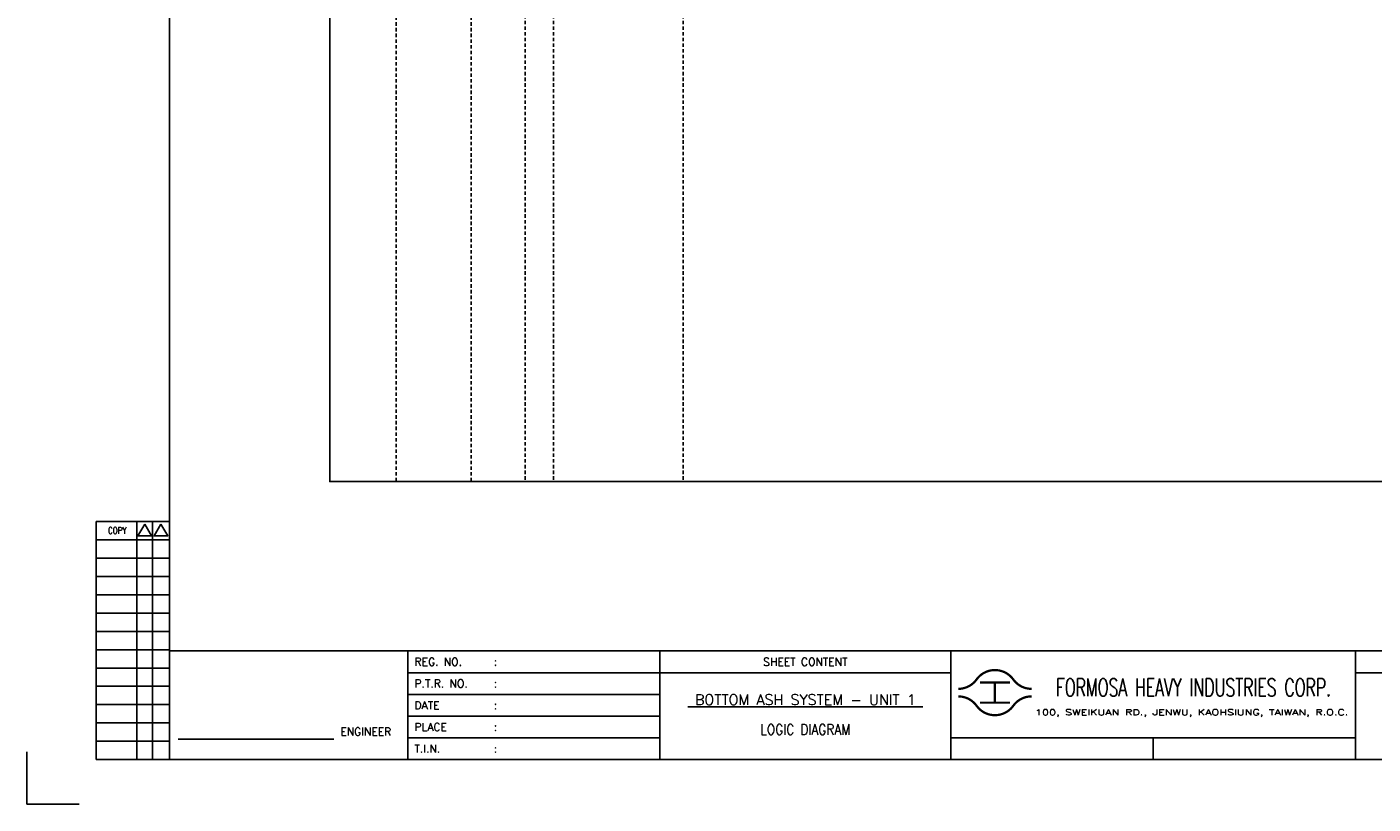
# Model space of a CAD drawing. Extents: x 2330 to 3296, y -114 to 568.
# Tile 1 of 4: x 2330 to 2921, y -114 to 227. Entities that reach past the tile are written whole.
import ezdxf
from ezdxf.enums import TextEntityAlignment as Align

# ---------------------------------------------------------------- set-up
doc = ezdxf.new("R2010")
doc.units = 0
doc.header["$MEASUREMENT"] = 0
doc.linetypes.add('HIDDEN', pattern=[4, 1.5, -1, 1.5])
doc.layers.get('0').update_dxf_attribs({"linetype": 'CONTINUOUS'})
doc.layers.get('DEFPOINTS').update_dxf_attribs({"linetype": 'CONTINUOUS'})
for name, color, linetype in [('CON', 4, 'CONTINUOUS'), ('DIM', 3, 'CONTINUOUS'), ('HID', 2, 'HIDDEN'), ('TEXT', 7, 'CONTINUOUS'), ('圖框CON', 4, 'CONTINUOUS'), ('圖框DIM', 3, 'CONTINUOUS'), ('框線', 6, 'CONTINUOUS')]:
    doc.layers.add(name, color=color, linetype=linetype)
doc.styles.add('E4', font='simplex.shx', dxfattribs={"height": 4})
doc.styles.add('ROMANS', font='romans', dxfattribs={"width": 0.8})

# ---------------------------------------------------------------- blocks, each defined once
blk = doc.blocks.new('Sht_Cont_T3')
at = {"layer": 'TEXT', "color": 3, "linetype": 'Continuous', "style": 'E4'}
for tag, p in [('$SHT_CONT_L1$', (55.63, 24.91)), ('$SHT_CONT_L2$', (55.63, 16.61)), ('$SHT_CONT_L3$', (55.63, 8.3))]:
    blk.add_attdef(tag, text='', height=4, dxfattribs=at).set_placement(p, align=Align.MIDDLE)
blk = doc.blocks.new('1')
at = {"ltscale": 500, "const_width": 0.99}
blk.add_lwpolyline([(1686.83, 57.65, -0.241531), (1678.79, 61.78, 0.512989), (1662.7, 61.78, -0.241531), (1654.66, 57.65, -0.241531)], format="xyb", dxfattribs=at)
for points in [[(1664.14, 60.4), (1677.35, 60.4)], [(1670.74, 60.4), (1670.74, 51.6)], [(1664.14, 51.6), (1677.35, 51.6)]]:
    blk.add_lwpolyline(points, dxfattribs=at)
at = {"const_width": 0.99}
blk.add_lwpolyline([(1686.83, 54.35, 0.241531), (1678.79, 50.22, -0.512989), (1662.7, 50.22, 0.241531), (1654.66, 54.35, 0.241531)], format="xyb", dxfattribs=at)
at = {"layer": 'CON'}
for points in [[(1523.67, 26.6), (1523.67, 74.29)], [(1651.45, 26.6), (1651.45, 74.29)]]:
    blk.add_lwpolyline(points, dxfattribs=at)
at = {"layer": 'CON', "ltscale": 500}
for points in [[(1523.67, 64.75), (1413.11, 64.75)], [(1651.45, 64.75), (1523.67, 64.75)], [(1523.67, 55.22), (1413.11, 55.22)], [(1523.67, 45.69), (1413.11, 45.69)], [(1523.67, 36.15), (1413.11, 36.15)]]:
    blk.add_lwpolyline(points, dxfattribs=at)
at = {"layer": 'DEFPOINTS'}
blk.add_lwpolyline([(1268.99, 7.08), (1246.02, 7.08), (1246.02, 30.05)], dxfattribs=at)
at = {"layer": 'DIM'}
for p, q in [((1276.46, 131.12), (1276.46, 26.6)), ((1276.46, 131.12), (1308.62, 131.12)), ((1294.26, 26.6), (1294.26, 131.12)), ((1301.15, 26.6), (1301.15, 131.12)), ((1276.46, 123.08), (1308.62, 123.08)), ((1276.46, 115.04), (1308.62, 115.04)), ((1276.46, 107), (1308.62, 107)), ((1276.46, 98.96), (1308.62, 98.96)), ((1276.46, 90.92), (1308.62, 90.92)), ((1276.46, 82.88), (1308.62, 82.88)), ((1276.46, 74.84), (1308.62, 74.84)), ((1276.46, 66.8), (1308.62, 66.8)), ((1276.46, 58.76), (1308.62, 58.76)), ((1276.46, 50.72), (1308.62, 50.72)), ((1276.46, 42.68), (1308.62, 42.68)), ((1276.46, 34.64), (1308.62, 34.64)), ((1276.46, 26.6), (1308.62, 26.6))]:
    blk.add_line(p, q, dxfattribs=at)
for points in [[(1297.7, 129.98), (1294.72, 124.81), (1300.69, 124.81)], [(1304.83, 129.98), (1301.84, 124.81), (1307.81, 124.81)]]:
    blk.add_lwpolyline(points, close=True, dxfattribs=at)
at = {"layer": '圖框CON'}
blk.add_line((1740.17, 36.15), (1740.17, 26.6), dxfattribs=at)
for points in [[(1413.11, 26.6), (1413.11, 74.29)], [(1828.89, 26.6), (1828.89, 74.29)], [(2048.1, 64.75), (1828.89, 64.75)], [(1828.89, 36.15), (1802.67, 36.15), (1651.45, 36.15)]]:
    blk.add_lwpolyline(points, dxfattribs=at)
at = {"layer": '圖框DIM'}
blk.add_line((1312.36, 35.55), (1380.65, 35.55), dxfattribs=at)
at = {"layer": '框線'}
for p, q in [((1308.62, 669.81), (1308.62, 26.6)), ((2181.53, 74.29), (1308.62, 74.29)), ((2181.53, 26.6), (1308.62, 26.6))]:
    blk.add_line(p, q, dxfattribs=at)
at = {"color": 90, "ltscale": 500, "style": 'ROMANS', "width": 0.65}
blk.add_text('FORMOSA HEAVY INDUSTRIES CORP.', height=7.7366, dxfattribs=at).set_placement((1757.9, 58.28), align=Align.MIDDLE)
at = {"layer": 'DIM', "style": 'ROMANS', "width": 0.8}
blk.add_text('COPY', height=2.871, dxfattribs=at).set_placement((1285.64, 127.16), align=Align.MIDDLE)
at = {"layer": 'HID', "ltscale": 500, "style": 'ROMANS'}
for s, height, p in [('REG. NO.', 3.446, (1416.1, 69.52)), (':', 3.45, (1450.9, 69.52)), ('P.T.R. NO.', 3.446, (1416.1, 59.99)), (':', 3.45, (1450.9, 59.99)), ('DATE', 3.446, (1416.1, 50.45)), (':', 3.45, (1450.9, 50.45)), ('PLACE', 3.446, (1416.1, 40.92)), (':', 3.45, (1450.9, 40.92)), ('T.I.N.', 3.446, (1416.1, 31.37)), (':', 3.45, (1450.9, 31.39))]:
    blk.add_text(s, height=height, dxfattribs=at).set_placement(p, align=Align.MIDDLE_LEFT)
blk.add_text('SHEET CONTENT', height=3.4457, dxfattribs=at).set_placement((1587.56, 69.52), align=Align.MIDDLE)
at = {"layer": 'HID', "style": 'ROMANS', "width": 1.216198}
blk.add_text('100, SWEIKUAN RD., JENWU, KAOHSIUNG, TAIWAN, R.O.C.', height=2.5897, dxfattribs=at).set_placement((1688.31, 46.06), (1825.84, 46.06), align=Align.FIT)
at = {"layer": 'HID', "style": 'ROMANS'}
blk.add_text('ENGINEER', height=3.446, dxfattribs=at).set_placement((1394.71, 37.18), align=Align.CENTER)

msp = doc.modelspace()

# ---------------------------------------------------------------- linework, layer by layer
at = {"layer": 'CON'}
msp.add_lwpolyline([(2462.97, 527.58), (3176.97, 527.58), (3176.97, 27.78), (2462.97, 27.78)], close=True, dxfattribs=at)
at = {"layer": 'HID'}
for p, q in [((2492.02, 526.88), (2492.02, 27.78)), ((2524.95, 526.88), (2524.95, 27.78)), ((2548.67, 527.58), (2548.67, 27.76)), ((2561.09, 527.58), (2561.09, 27.76)), ((2618.02, 527.58), (2618.02, 27.78))]:
    msp.add_line(p, q, dxfattribs=at)

# ---------------------------------------------------------------- block references
msp.add_blockref('1', (1084.05, -120.86))
at = {"layer": 'TEXT', "color": 0}
ref = msp.add_blockref('Sht_Cont_T3', (2607.72, -94.26), dxfattribs=dict(at, xscale=1.148576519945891, yscale=1.148576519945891, zscale=1.148576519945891))
ref.add_attrib('$SHT_CONT_L1$', '%%U BOTTOM ASH SYSTEM - UNIT 1 ', dxfattribs={"color": 3, "linetype": 'Continuous', "height": 4.5943, "style": 'E4'}).set_placement((2671.61, -65.65), align=Align.TOP_CENTER)
ref.add_attrib('$SHT_CONT_L3$', 'LOGIC DIAGRAM', dxfattribs={"color": 3, "linetype": 'Continuous', "height": 4.5943, "style": 'E4', "width": 0.85}).set_placement((2671.61, -84.72), align=Align.BOTTOM_CENTER)

doc.saveas('drawing.dxf')
